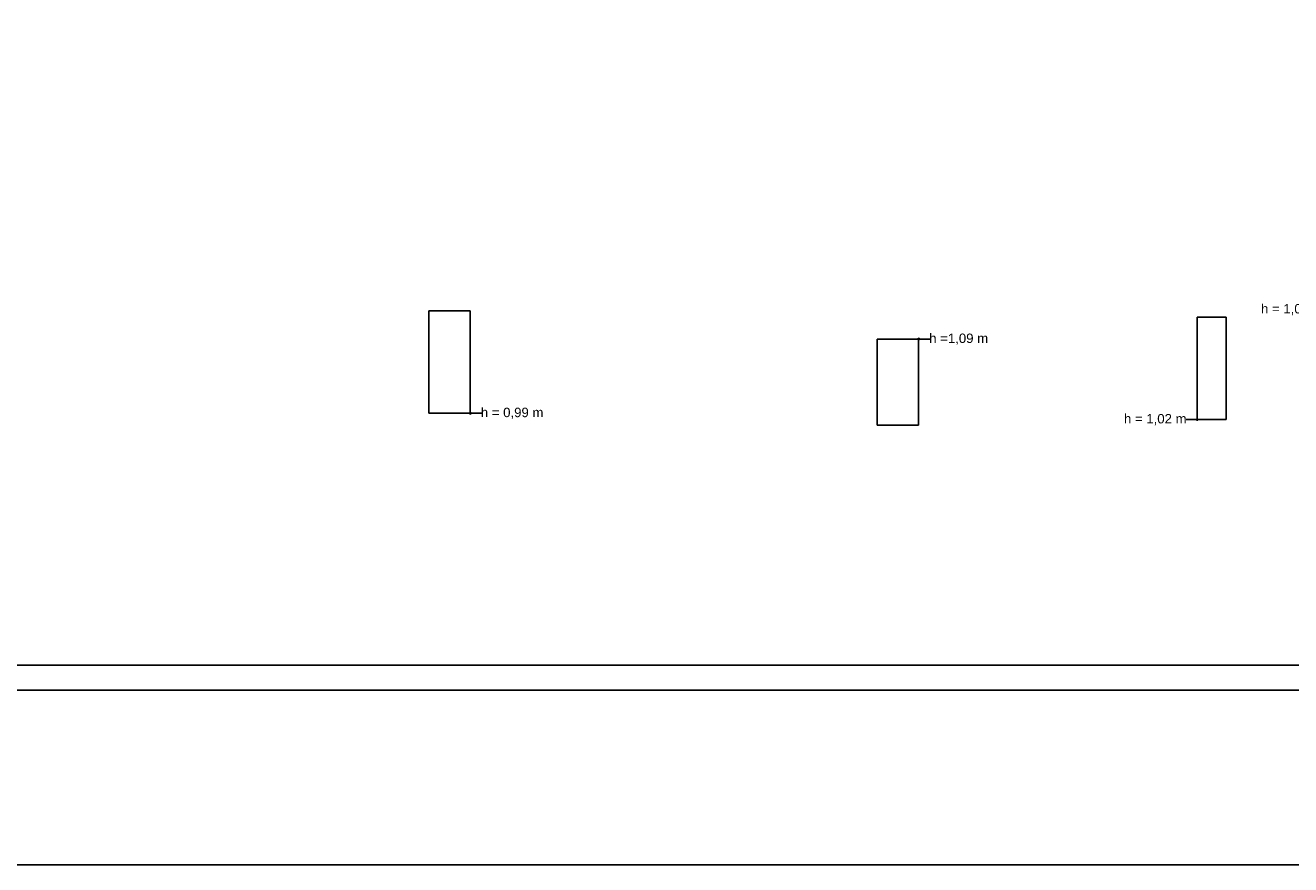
# Model space of a CAD drawing. Header units: millimetres. Extents: x -3034 to 546681, y -100001 to 133386.
# Tile 13 of 173: x 53732 to 73860, y -28429 to -15070. Entities that reach past the tile are written whole.
import ezdxf

# ---------------------------------------------------------------- set-up
doc = ezdxf.new("R2010")
doc.units = ezdxf.units.MM
doc.set_wipeout_variables(frame=1)
doc.linetypes.add('Wipeout_Contour', pattern=[1000, 0, -1000])
doc.layers.add('A-niedruk', color=1, linetype='Continuous', plot=False)
for name, color, linetype in [('Linia', 252, 'Continuous'), ('Strop', 252, 'Continuous'), ('Słup', 252, 'Continuous'), ('Tekst', 252, 'Continuous')]:
    doc.layers.add(name, color=color, linetype=linetype)
doc.styles.add('Times new roman', font='arial.ttf')

# ---------------------------------------------------------------- blocks, each defined once
blk = doc.blocks.new('A$C67C5DD4D')
at = {"layer": 'Strop', "flags": 128}
for points in [[(14229, 0), (57959, 0), (57959, 1407), (57959, 1410), (73209, 1410), (79709, 1410), (79709, 6106), (86979, 6106), (86979, 7196), (86979, 9216), (86979, 9800, 0.032078), (72413, 18234, 0.000523), (72183, 18342, 0.001989), (71307, 18750, 0.031398), (57339, 24063, 0.034913), (39523, 28246), (39523, 28246), (39523, 28246, 0.026147), (28486, 29456), (24212, 29658, 0.006019), (21520, 29704, 0.048415)], [(14229, 0), (57959, 0), (57959, 1407), (57959, 1410), (73209, 1410), (79709, 1410), (79709, 6106), (86979, 6106), (86979, 7196), (86979, 9216), (86979, 9800, 0.032078), (72413, 18234, 0.000523), (72183, 18342, 0.001989), (71307, 18750, 0.031398), (57339, 24063, 0.034913), (39523, 28246), (39523, 28246), (39523, 28246, 0.026147), (28486, 29456), (24212, 29658, 0.006019), (21520, 29704, 0.048415)], [(14229, 400), (57559, 400), (57559, 1407), (57559, 1810), (73209, 1810), (79309, 1810), (79309, 6506), (86579, 6506), (86579, 7196), (86579, 9216), (86579, 9586, 0.031662), (72239, 17874, 0.000515), (72013, 17980, 0.001987), (71141, 18386, 0.031396), (57220, 23681, 0.035679), (39064, 27915), (39064, 27915, 0.025197), (28465, 29056), (24197, 29258, 0.00601), (21518, 29304, 0.047672)]]:
    blk.add_lwpolyline(points, format="xyb", dxfattribs=at)
at = {"layer": 'Tekst', "char_height": 150, "attachment_point": 2, "style": 'Times new roman'}
for s, insert in [('\\A1;{\\fArial|b0|i0|c0|p38;h = 1,06 m}', (42258, 6148)), ('\\A1;{\\fArial|b0|i0|c0|p38;h =1,09 m}', (36951, 5678)), ('\\A1;{\\fArial|b0|i0|c0|p38;h = 0,99 m}', (29848, 4498)), ('\\A1;{\\fArial|b0|i0|c0|p38;h = 1,02 m}', (40078, 4398))]:
    blk.add_mtext(s, dxfattribs=dict(at, insert=insert))
at = {"color": 254, "linetype": 'Wipeout_Contour', "lineweight": 0, "ltscale": 508791.554731}
blk.add_wipeout([(28522, 4410), (29182, 4410), (29182, 6040), (28522, 6040)], dxfattribs=at).dxf.layer = 'Słup'
at = {"color": 254, "linetype": 'Wipeout_Contour', "lineweight": 0, "ltscale": 460893.23914}
blk.add_wipeout([(40744, 4310), (41204, 4310), (41204, 5940), (40744, 5940)], dxfattribs=at).dxf.layer = 'Słup'
at = {"color": 254, "linetype": 'Wipeout_Contour', "lineweight": 0, "ltscale": 480422.041788}
blk.add_wipeout([(35654, 4220), (36314, 4220), (36314, 5590), (35654, 5590)], dxfattribs=at).dxf.layer = 'Słup'
at = {"layer": 'Linia', "linetype": 'Continuous'}
for points in [[(36326, 5590), (36325, 5595), (36323, 5599), (36319, 5602), (36314, 5603), (36309, 5602), (36305, 5599), (36302, 5595), (36301, 5590), (36302, 5585), (36305, 5581), (36309, 5578), (36314, 5578), (36319, 5578), (36323, 5581), (36325, 5585)], [(29194, 4410), (29193, 4414), (29191, 4418), (29187, 4421), (29182, 4422), (29177, 4421), (29173, 4418), (29170, 4414), (29169, 4410), (29170, 4405), (29173, 4401), (29177, 4398), (29182, 4397), (29187, 4398), (29191, 4401), (29193, 4405)], [(40756, 4310), (40755, 4315), (40753, 4319), (40749, 4322), (40744, 4323), (40739, 4322), (40735, 4319), (40732, 4315), (40731, 4310), (40732, 4305), (40735, 4301), (40739, 4298), (40744, 4298), (40749, 4298), (40753, 4301), (40755, 4305)]]:
    blk.add_hatch(color=256, dxfattribs=at).paths.add_polyline_path(points)
at = {"layer": 'Linia'}
for p, q in [((36491, 5590), (36326, 5590)), ((29359, 4410), (29194, 4410)), ((40567, 4310), (40731, 4310))]:
    blk.add_line(p, q, dxfattribs=at)
for centre in [(36314, 5590), (29182, 4410), (40744, 4310)]:
    blk.add_circle(centre, 12.5, dxfattribs=at)
at = {"layer": 'Słup'}
for p, q in [((29182, 6040), (28522, 6040)), ((28522, 6040), (28522, 4410)), ((29182, 4410), (29182, 6040)), ((41204, 5940), (40744, 5940)), ((40744, 5940), (40744, 4310)), ((41204, 4310), (41204, 5940)), ((36314, 5590), (35654, 5590)), ((35654, 5590), (35654, 4220)), ((36314, 4220), (36314, 5590)), ((28522, 4410), (29182, 4410)), ((40744, 4310), (41204, 4310)), ((35654, 4220), (36314, 4220))]:
    blk.add_line(p, q, dxfattribs=at)

msp = doc.modelspace()

# ---------------------------------------------------------------- block references
msp.add_blockref('A$C67C5DD4D', (31627.445, -25653.943))

# ---------------------------------------------------------------- next in the draw order: linework, layer by layer
at = {"layer": 'A-niedruk'}
msp.add_lwpolyline([(13415.502, 10853.067), (128047.181, 10853.067), (128047.181, -28429.252), (13415.502, -28429.252)], close=True, dxfattribs=at)

doc.saveas('drawing.dxf')
